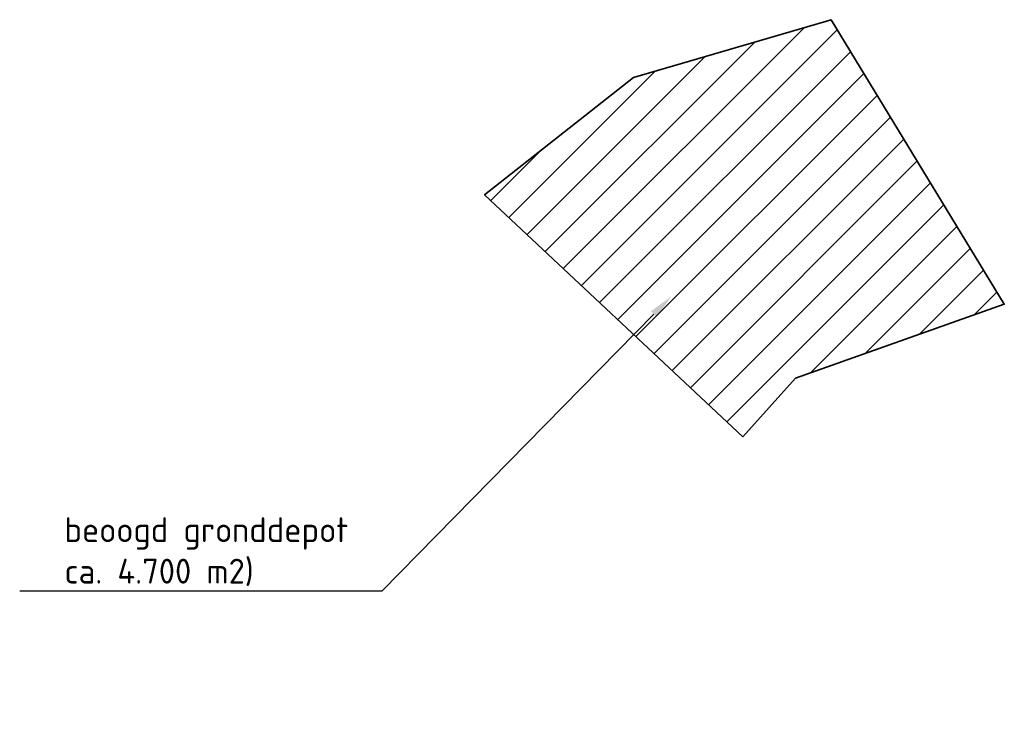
# Model space of a CAD drawing. Header units: metres. Extents: x 200562 to 202879, y 462473 to 463748.
# Tile 1 of 5: x 201305 to 201503, y 462473 to 462613. Entities that reach past the tile are written whole.
import ezdxf
from ezdxf import colors
from ezdxf.entities.mleader import LeaderData, LeaderLine
from ezdxf.math import Vec2, Vec3

# ---------------------------------------------------------------- set-up
doc = ezdxf.new("R2010")
doc.units = ezdxf.units.M
for name, color, linetype, lineweight in [('N-WE-GW-ONTGRAVINGSVAK-G', 90, 'Continuous', 35), ('N-WE-GW-ONTGRAVINGSVAK-WERK-A', 92, 'Continuous', 18), ('X-XX-AL-T25', 7, 'Continuous', 25)]:
    doc.layers.add(name, color=color, linetype=linetype, lineweight=lineweight)
doc.styles.add('NLCS-ISO-M2000-T25', font='NLCS-ISO.ttf', dxfattribs={"height": 5})

msp = doc.modelspace()

# ---------------------------------------------------------------- hatches: boundary and pattern name
at = {"layer": 'N-WE-GW-ONTGRAVINGSVAK-WERK-A'}
h = msp.add_hatch(dxfattribs=at)
h.set_pattern_fill('AGW-WERK_AANVULLEN', color=256, pattern_type=2)
h.set_pattern_definition([(45, (0, 0), (-3.535533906, 3.535533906), [])])
h.paths.add_polyline_path([(201450.43, 462529.17), (201398.49, 462577.85), (201428.41, 462601.42), (201468.17, 462613.07), (201503.01, 462555.84), (201461.05, 462540.95)])

# ---------------------------------------------------------------- linework, layer by layer
at = {"layer": 'N-WE-GW-ONTGRAVINGSVAK-G', "flags": 128}
msp.add_lwpolyline([(201450.43, 462529.17), (201398.49, 462577.85), (201428.41, 462601.42), (201468.17, 462613.07), (201503.01, 462555.84), (201461.05, 462540.95)], close=True, dxfattribs=at)

# ---------------------------------------------------------------- leaders
at = {"layer": 'X-XX-AL-T25'}
ml = msp.add_multileader_mtext('Standard', dxfattribs=at)
ml.set_content('beoogd gronddepot \\Pca. 4.700 m2)', color=256, style='NLCS-ISO-M2000-T25')
ml.set_leader_properties(color=256, linetype='ByLayer', lineweight=-1)
ml.build(insert=Vec2(0, 0))
ml.multileader.update_dxf_attribs({"text_left_attachment_type": 5, "text_right_attachment_type": 5, "dogleg_length": 5, "arrow_head_size": 5})
ctx = ml.context
ctx.base_point, ctx.char_height, ctx.arrow_head_size, ctx.landing_gap_size, ctx.plane_origin = Vec3(201312.21, 462498.16), 5, 5, 1.8, Vec3(201458.67, 462498.16)
ctx.left_attachment, ctx.right_attachment = 5, 5
notes = []
notes.append((ctx, [(0, (1, 1, 0), (201377.81, 462498.16), (-1, 0), 5, [(0, [(201436.03, 462557.42)], 0, [])])]))
ctx.mtext.insert, ctx.mtext.flow_direction = Vec3(201314.01, 462512.99), 5
for ctx, leaders in notes:
    for number, flags, end, landing, length, lines in leaders:
        leader = LeaderData()
        leader.index, (leader.has_last_leader_line, leader.has_dogleg_vector, leader.attachment_direction) = number, flags
        leader.last_leader_point, leader.dogleg_vector, leader.dogleg_length = Vec3(end), Vec3(landing), length
        for number, points, colour, breaks in lines:
            line = LeaderLine()
            line.index, line.vertices, line.color, line.breaks = number, Vec3.list(points), colors.encode_raw_color(colour), breaks
            leader.lines.append(line)
        ctx.leaders.append(leader)

doc.saveas('drawing.dxf')
